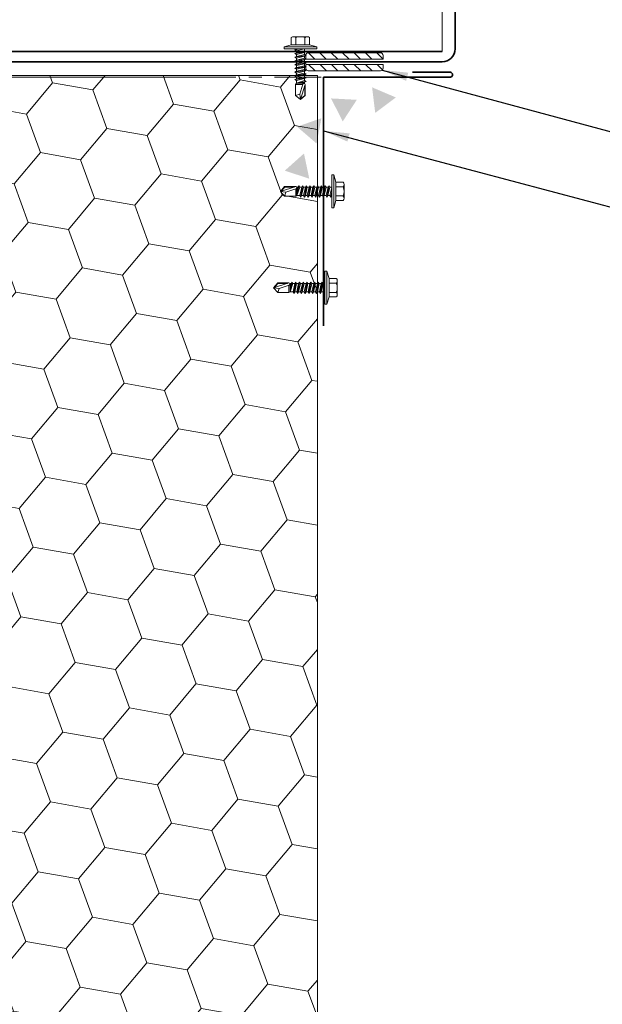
# Model space of a CAD drawing. Header units: millimetres. Extents: x -485339 to 350584, y -1189936 to 0.
# Tile 29 of 256: x -312333 to -312106, y -1061969 to -1061587. Entities that reach past the tile are written whole.
import ezdxf

# ---------------------------------------------------------------- set-up
doc = ezdxf.new("R2010")
doc.units = ezdxf.units.MM
doc.header["$LTSCALE"] = 10
for name, color, linetype, lineweight in [('N_klemp', 220, 'Continuous', 35), ('N_popis', 10, 'Continuous', 18), ('N_čáry_plné', 10, 'Continuous', 18), ('N_šrary', 10, 'Continuous', 18)]:
    doc.layers.add(name, color=color, linetype=linetype, lineweight=lineweight)
doc.styles.get("Standard").update_dxf_attribs({"font": 'simplex.shx', "width": 0.8})
doc.dimstyles.get("Standard").update_dxf_attribs({"dimtxt": 0.18, "dimasz": 0.18, "dimexe": 0.18, "dimexo": 0.0625, "dimgap": 0.09, "dimtad": 0, "dimtih": 1, "dimtoh": 1, "dimdec": 4, "dimzin": 0, "dimdsep": 46, "dimtxsty": 'Standard', "dimcen": 0.09, "dimadec": 0, "dimazin": 0, "dimtfac": 1, "dimtdec": 4, "dimtofl": 0, "dimtmove": 0, "dimatfit": 3, "dimfxl": 1, "dimtolj": 1, "dimtzin": 0, "dimarcsym": 0})

# ---------------------------------------------------------------- blocks, each defined once
blk = doc.blocks.new('*U8596')
for p, q in [((-2, 4.5), (-1, 8)), ((0, 8), (-1, 8)), ((-1, -8), (-1, 8)), ((0, -8), (0, 8)), ((-6, -3.38), (-6, 3.38)), ((-5.56, 4.5), (-2, 4.5)), ((-5.56, 2.25), (-2, 2.25)), ((-2, -4.5), (-2, 4.5)), ((0, 2.01), (0.94, 2.01)), ((0, 1.87), (0.89, -2.01)), ((1.37, 2.75), (0.94, 2.01)), ((1.86, -2.01), (0.94, 2.01)), ((1.37, 2.75), (2.29, -2.75)), ((1.37, 2.75), (1.8, 2.01)), ((1.8, 2.01), (2.72, -2.01)), ((1.8, 2.01), (2.78, 2.01)), ((3.21, 2.75), (2.78, 2.01)), ((3.69, -2.01), (2.78, 2.01)), ((3.21, 2.75), (4.12, -2.75)), ((3.21, 2.75), (3.64, 2.01)), ((3.64, 2.01), (4.55, -2.01)), ((3.64, 2.01), (4.61, 2.01)), ((5.04, 2.75), (4.61, 2.01)), ((5.53, -2.01), (4.61, 2.01)), ((5.04, 2.75), (5.96, -2.75)), ((5.04, 2.75), (5.47, 2.01)), ((5.47, 2.01), (6.39, -2.01)), ((5.47, 2.01), (6.44, 2.01)), ((6.87, 2.75), (6.44, 2.01)), ((7.36, -2.01), (6.44, 2.01)), ((6.87, 2.75), (7.79, -2.75)), ((6.87, 2.75), (7.3, 2.01)), ((7.3, 2.01), (8.22, -2.01)), ((7.3, 2.01), (8.28, 2.01)), ((8.71, 2.75), (8.28, 2.01)), ((9.19, -2.01), (8.28, 2.01)), ((8.71, 2.75), (9.62, -2.75)), ((8.71, 2.75), (9.14, 2.01)), ((9.14, 2.01), (10.11, 2.01)), ((9.14, 2.01), (10.05, -2.01)), ((10.54, 2.75), (10.11, 2.01)), ((11.03, -2.01), (10.11, 2.01)), ((10.54, 2.75), (11.46, -2.75)), ((10.54, 2.75), (10.97, 2.01)), ((10.97, 2.01), (11.89, -2.01)), ((10.97, 2.01), (11.94, 2.01)), ((12.37, 2.75), (11.94, 2.01)), ((12.86, -2.01), (11.94, 2.01)), ((12.37, 2.75), (13.29, -2.75)), ((12.37, 2.75), (12.8, 2.01)), ((12.8, 2.01), (13.72, -2.01)), ((12.8, 2.01), (13.78, 2.01)), ((14.21, 2.75), (13.78, 2.01)), ((14.69, -2.01), (13.78, 2.01)), ((14.21, 2.75), (15.12, -2.75)), ((14.21, 2.75), (14.64, 2.01)), ((14.64, 2.01), (15.55, -2.01)), ((14.64, 2.01), (15.61, 2.01)), ((16.04, 2.75), (15.61, 2.01)), ((15.61, 2.01), (16.96, -2.01)), ((16.04, 2.75), (16.96, -2.01)), ((16.04, 2.75), (16.47, 2.01)), ((16.47, 2.01), (16.96, -2.01)), ((16.47, 2.01), (16.96, 2.01)), ((16.96, 2.01), (17.55, 2.35)), ((16.96, 2.01), (16.96, -2.01)), ((22.33, -0.32), (17.46, 1.22)), ((25, 0), (17.55, 2.35)), ((17.55, 2.35), (23.03, 2.35)), ((17.55, -2.35), (17.55, 1.19)), ((18.28, 2.12), (22.92, 2.12)), ((25, 0), (22.33, -0.32)), ((22.92, 2.12), (23.03, 2.35)), ((24.6, 0.12), (22.92, 2.12)), ((25, 0), (23.03, 2.35)), ((23.03, -2.35), (25, 0)), ((-5.56, -2.25), (-2, -2.25)), ((-5.56, -4.5), (-2, -4.5)), ((-2, -4.5), (-1, -8)), ((0, -0.01), (0.46, -2.75)), ((0.03, -2.01), (0, -1.89)), ((0, -2.01), (0.03, -2.01)), ((0.46, -2.75), (0.03, -2.01)), ((0.46, -2.75), (0.89, -2.01)), ((0.89, -2.01), (1.86, -2.01)), ((2.29, -2.75), (1.86, -2.01)), ((2.29, -2.75), (2.72, -2.01)), ((2.72, -2.01), (3.69, -2.01)), ((4.12, -2.75), (3.69, -2.01)), ((4.12, -2.75), (4.55, -2.01)), ((4.55, -2.01), (5.53, -2.01)), ((5.96, -2.75), (5.53, -2.01)), ((5.96, -2.75), (6.39, -2.01)), ((6.39, -2.01), (7.36, -2.01)), ((7.79, -2.75), (7.36, -2.01)), ((7.79, -2.75), (8.22, -2.01)), ((8.22, -2.01), (9.19, -2.01)), ((9.62, -2.75), (9.19, -2.01)), ((9.62, -2.75), (10.05, -2.01)), ((10.05, -2.01), (11.03, -2.01)), ((11.46, -2.75), (11.03, -2.01)), ((11.46, -2.75), (11.89, -2.01)), ((11.89, -2.01), (12.86, -2.01)), ((13.29, -2.75), (12.86, -2.01)), ((13.29, -2.75), (13.72, -2.01)), ((13.72, -2.01), (14.69, -2.01)), ((15.12, -2.75), (14.69, -2.01)), ((15.12, -2.75), (15.55, -2.01)), ((15.55, -2.01), (16.96, -2.01)), ((17.55, -2.35), (16.96, -2.01)), ((17.55, -2.35), (23.03, -2.35)), ((23.03, -2.35), (22.33, -0.32)), ((0, -8), (-1, -8))]:
    blk.add_line(p, q)
for centre, radius, start, end in [((-4.34, 3.38), 1.66, 137.4679, 222.5321), ((0, 0), 6, 157.9757, 202.0243), ((17.63, 1.76), 0.573, 138.0954, 252.4955), ((-4.34, -3.38), 1.66, 137.4679, 222.5321)]:
    blk.add_arc(centre, radius, start, end)

msp = doc.modelspace()

# ---------------------------------------------------------------- hatches: boundary and pattern name
at = {"layer": 'N_čáry_plné', "linetype": 'Continuous'}
h = msp.add_hatch(dxfattribs=at)
h.set_pattern_fill('ANSI31', color=256, scale=25, angle=90, style=0)
h.set_pattern_definition([(135, (-247372.1865, -1275917.0825), (-2.20970869, -2.20970869), [])])
h.paths.add_polyline_path([(-312192.55, -1061599.66), (-312220.55, -1061599.66, 0.414214), (-312221.55, -1061600.66), (-312221.55, -1061602.16), (-312191.55, -1061602.16), (-312191.55, -1061600.66, 0.414214)])
h.paths.add_polyline_path([(-312192.55, -1061606.66, 0.414214), (-312191.55, -1061605.66), (-312191.55, -1061604.16), (-312221.55, -1061604.16), (-312221.55, -1061605.66, 0.414214), (-312220.55, -1061606.66)])
at = {"layer": 'N_šrary'}
h = msp.add_hatch(dxfattribs=at)
h.set_pattern_fill('HONEY', color=253, scale=5, angle=190, style=0)
h.set_pattern_definition([(350, (-857.19, -6105.14), (25.83807637, 9.40429065), [15.875, -31.75]), (110, (-857.19, -6105.14), (-21.0633928, 17.6742852), [15.875, -31.75]), (50, (-857.19, -6105.14), (4.77468357, 27.07857585), [-31.75, 15.875])])
h.paths.add_polyline_path([(-312337.04, -1061608.48), (-312337.04, -1061659.16), (-312337.04, -1061745.89), (-312337.04, -1062442.61), (-312217.04, -1062442.61), (-312217.04, -1061608.48)])

# ---------------------------------------------------------------- linework, layer by layer
at = {"layer": 'N_klemp', "lineweight": 18}
msp.add_line((-312168.6, -1061599.16), (-312168.6, -1061549.86), dxfattribs=at)
at = {"layer": 'N_klemp', "lineweight": 35}
for points in [[(-312530.57, -1061570.44), (-312555.9, -1061572.74, 0.387902), (-312560.45, -1061577.72), (-312560.45, -1061598.16, 0.414214), (-312555.45, -1061603.16), (-312168.6, -1061603.16, 0.414214), (-312163.6, -1061598.16), (-312163.6, -1061551.45, 0.44165), (-312169.07, -1061546.47), (-312213.39, -1061550.6)], [(-312180.12, -1061607.2), (-312165.41, -1061607.2, -0.822908), (-312165.41, -1061609.16), (-312214.6, -1061609.16), (-312214.6, -1061705.61)]]:
    msp.add_lwpolyline(points, format="xyb", dxfattribs=at)
msp.add_lwpolyline([(-312168.6, -1061599.16), (-312555.45, -1061599.16)], dxfattribs=at)
at = {"layer": 'N_čáry_plné', "linetype": 'Continuous'}
for p, q in [((-312221.55, -1061602.16), (-312221.55, -1061600.66)), ((-312221.55, -1061602.16), (-312191.55, -1061602.16)), ((-312220.55, -1061599.66), (-312192.55, -1061599.66)), ((-312191.55, -1061602.16), (-312191.55, -1061600.66)), ((-312221.55, -1061604.16), (-312191.55, -1061604.16)), ((-312221.55, -1061605.66), (-312221.55, -1061604.16)), ((-312191.55, -1061605.66), (-312191.55, -1061604.16)), ((-312337.36, -1061609.16), (-312248.6, -1061609.16)), ((-312243.6, -1061609.16), (-312238.6, -1061609.16)), ((-312220.55, -1061606.66), (-312192.55, -1061606.66))]:
    msp.add_line(p, q, dxfattribs=at)
at = {"layer": 'N_čáry_plné', "ltscale": 500}
msp.add_line((-312233.6, -1061609.16), (-312215.6, -1061609.16), dxfattribs=at)
at = {"layer": 'N_čáry_plné'}
for points in [[(-312337.36, -1061608.48), (-312217.04, -1061608.48), (-312217.04, -1062442.61), (-312337.04, -1062442.61), (-312337.04, -1061745.89), (-312337.04, -1061659.16), (-312337.04, -1061608.48)], [(-312217.04, -1062442.61), (-312217.04, -1061608.48)]]:
    msp.add_lwpolyline(points, dxfattribs=at)
at = {"layer": 'N_čáry_plné', "linetype": 'Continuous'}
for centre, start, end in [((-312220.55, -1061600.66), 90, 180), ((-312192.55, -1061600.66), 0, 90), ((-312220.55, -1061605.66), 180, 270), ((-312192.55, -1061605.66), 270, 0)]:
    msp.add_arc(centre, 1, start, end, dxfattribs=at)
at = {"layer": 'N_šrary', "linetype": 'Continuous', "ltscale": 0.1, "extrusion": (0, 0, -1)}
for points in [[(312186.59, -1061616.99), (312195.8, -1061613.08), (312194.58, -1061623.01)], [(312211.72, -1061617.38), (312207.19, -1061626.3), (312201.73, -1061617.92)], [(312224.9, -1061628.36), (312217.32, -1061634.88), (312215.47, -1061625.05)], [(312229.67, -1061645.41), (312220.17, -1061648.53), (312222.22, -1061638.74)]]:
    msp.add_solid(points, dxfattribs=at)

# ---------------------------------------------------------------- block references
at = {"layer": 'N_čáry_plné', "xscale": 0.7874015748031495, "yscale": 0.7874015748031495, "zscale": 0.7874015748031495, "rotation": 270}
msp.add_blockref('*U8596', (-312223.6, -1061598.16), dxfattribs=at)
at = {"layer": 'N_čáry_plné', "xscale": -0.7958599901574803, "yscale": 0.7958599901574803, "zscale": 0.7958599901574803}
for p in [(-312211.46, -1061653.45), (-312214.1, -1061690.84)]:
    msp.add_blockref('*U8596', p, dxfattribs=at)

# ---------------------------------------------------------------- leaders
at = {"layer": 'N_popis'}
for points in [[(-312521.9, -1061593.43), (-312095.36, -1061354.7), (-311797.79, -1061354.7)], [(-312191.84, -1061606.37), (-312082.89, -1061635.76), (-311535.32, -1061635.76)], [(-312214.6, -1061629.97), (-312082.96, -1061664.95), (-311816.31, -1061664.95)]]:
    msp.add_leader(points, dimstyle='Standard', override={"dimasz": 10}, dxfattribs=at)

doc.saveas('drawing.dxf')
